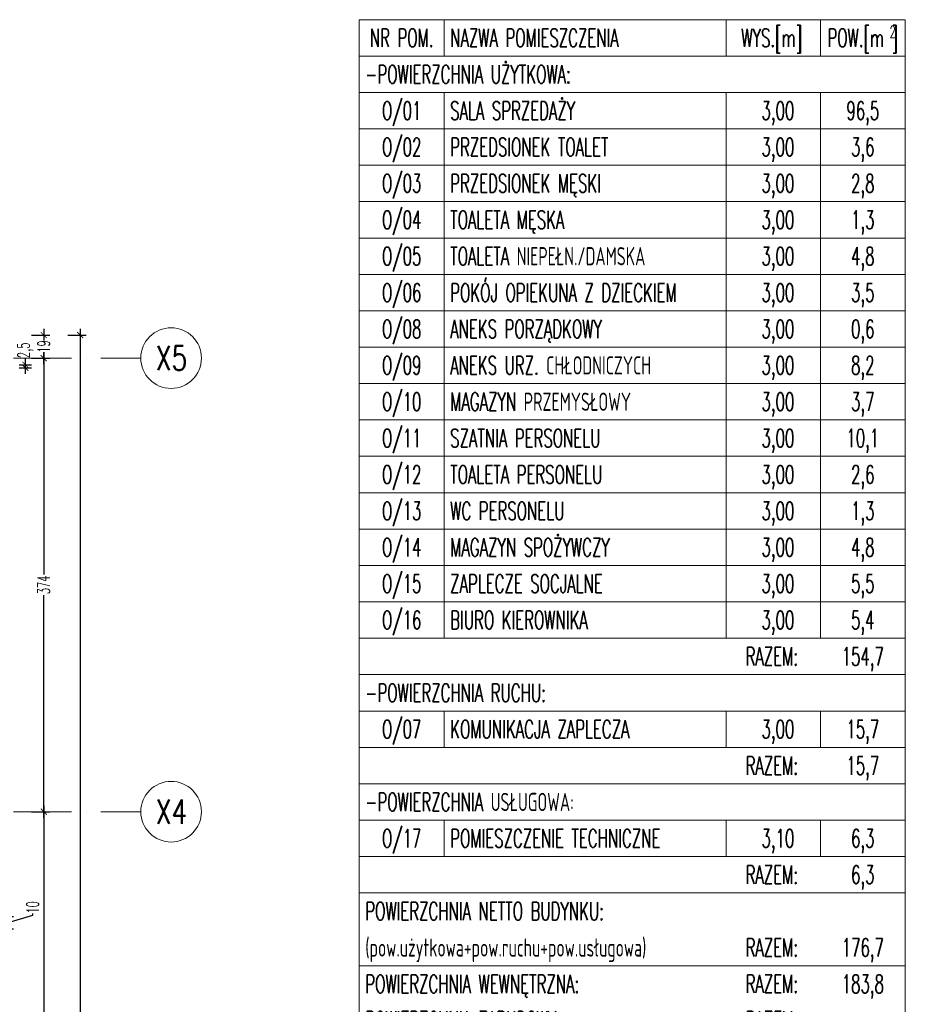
# Model space of a CAD drawing. Header units: millimetres. Extents: x -2074 to 12588, y -3630 to 101167.
# Tile 189 of 256: x 3388 to 4117, y 1558 to 2370. Entities that reach past the tile are written whole.
import ezdxf
from ezdxf.enums import TextEntityAlignment as Align

# ---------------------------------------------------------------- set-up
doc = ezdxf.new("R2010")
doc.units = ezdxf.units.MM
doc.linetypes.add('ACAD_ISO10W100', pattern=[18, 12, -3, 0, -3])
doc.linetypes.add('CONTINOUS', pattern=[0])
for name, color, linetype, lineweight in [('SelinAr_BUD_opisy pomieszczeń', 7, 'Continuous', 20), ('SelinAr_BUD_osie', 8, 'ACAD_ISO10W100', 18), ('SelinAr_BUD_wymiary', 7, 'Continuous', 18)]:
    doc.layers.add(name, color=color, linetype=linetype, lineweight=lineweight)
doc.styles.add('Arch-Dim', font='romans.shx', dxfattribs={"width": 0.75})
doc.styles.add('style1', font='romans.shx', dxfattribs={"width": 0.6})
doc.dimstyles.new('ISO-25 Ania', dxfattribs={"dimtxt": 10, "dimasz": 5, "dimexe": 5, "dimexo": 0.625, "dimtad": 0, "dimrnd": 0.01, "dimtxsty": 'style1', "dimblk": 'ARCHTICK', "dimcen": 5, "dimdle": 5, "dimadec": 0, "dimazin": 0, "dimtfac": 1, "dimtmove": 0, "dimatfit": 3, "dimldrblk": 'ARCHTICK', "dimfxl": 0, "dimarcsym": 0})

# ---------------------------------------------------------------- blocks, each defined once
blk = doc.blocks.new('*U300')
at = {"ltscale": 0.5}
for p, q in [((0, 0), (450, 0)), ((0, 0), (0, -30)), ((450, 0), (450, -30)), ((0, -30), (450, -30))]:
    blk.add_line(p, q, dxfattribs=at)
for p, q in [((70, -30), (70, 0)), ((302.44, -30), (302.44, 0)), ((380, -30), (380, 0))]:
    blk.add_line(p, q)
at = {"linetype": 'Continuous', "ltscale": 0.2, "style": 'style1', "width": 0.6}
for s, height, p in [('NR POM.', 15, (35, -15)), ('WYS.[m]', 15, (340, -15)), ('POW.[m ]', 15, (415, -15)), ('2', 10, (439.61, -10.09))]:
    blk.add_text(s, height=height, dxfattribs=at).set_placement(p, align=Align.MIDDLE_CENTER)
blk.add_text('NAZWA POMIESZCZENIA', height=15, dxfattribs=at).set_placement((75, -15), align=Align.MIDDLE_LEFT)
blk = doc.blocks.new('*U317')
at = {"ltscale": 0.5}
for p, q in [((0, 0), (0, -30)), ((450, 0), (450, -30)), ((0, -30), (450, -30)), ((0, -30), (0, -60)), ((70, -30), (70, -60)), ((302.44, -30), (302.44, -60)), ((380, -30), (380, -60)), ((450, -30), (450, -60)), ((0, -60), (450, -60)), ((0, -60), (0, -90)), ((70, -60), (70, -90)), ((302.44, -60), (302.44, -90)), ((380, -60), (380, -90)), ((450, -60), (450, -90)), ((0, -90), (450, -90)), ((0, -90), (0, -120)), ((70, -90), (70, -120)), ((302.44, -90), (302.44, -120)), ((380, -90), (380, -120)), ((450, -90), (450, -120)), ((0, -120), (450, -120)), ((0, -120), (0, -150)), ((70, -120), (70, -150)), ((302.44, -120), (302.44, -150)), ((380, -120), (380, -150)), ((450, -120), (450, -150)), ((0, -150), (450, -150)), ((0, -150), (0, -180)), ((70, -150), (70, -180)), ((302.44, -150), (302.44, -180)), ((380, -150), (380, -180)), ((450, -150), (450, -180)), ((0, -180), (450, -180)), ((0, -180), (0, -210)), ((70, -180), (70, -210)), ((302.44, -180), (302.44, -210)), ((380, -180), (380, -210)), ((450, -180), (450, -210)), ((0, -210), (450, -210)), ((0, -210), (0, -240)), ((70, -210), (70, -240)), ((302.44, -210), (302.44, -240)), ((380, -210), (380, -240)), ((450, -210), (450, -240)), ((0, -240), (450, -240)), ((0, -240), (0, -270)), ((70, -240), (70, -270)), ((302.44, -240), (302.44, -270)), ((380, -240), (380, -270)), ((450, -240), (450, -270)), ((0, -270), (450, -270)), ((0, -270), (0, -300)), ((70, -270), (70, -300)), ((302.44, -270), (302.44, -300)), ((380, -270), (380, -300)), ((450, -270), (450, -300)), ((0, -300), (450, -300)), ((0, -300), (0, -330)), ((70, -300), (70, -330)), ((302.44, -300), (302.44, -330)), ((380, -300), (380, -330)), ((450, -300), (450, -330)), ((0, -330), (450, -330)), ((0, -330), (0, -360)), ((70, -330), (70, -360)), ((302.44, -330), (302.44, -360)), ((380, -330), (380, -360)), ((450, -330), (450, -360)), ((0, -360), (450, -360)), ((0, -360), (0, -390)), ((70, -360), (70, -390)), ((302.44, -360), (302.44, -390)), ((380, -360), (380, -390)), ((450, -360), (450, -390)), ((0, -390), (450, -390)), ((0, -390), (0, -420)), ((70, -390), (70, -420)), ((302.44, -390), (302.44, -420)), ((380, -390), (380, -420)), ((450, -390), (450, -420)), ((0, -420), (450, -420)), ((0, -420), (0, -450)), ((70, -420), (70, -450)), ((302.44, -420), (302.44, -450)), ((380, -420), (380, -450)), ((450, -420), (450, -450)), ((0, -450), (450, -450)), ((0, -450), (0, -480)), ((70, -450), (70, -480)), ((302.44, -450), (302.44, -480)), ((380, -450), (380, -480)), ((450, -450), (450, -480)), ((0, -480), (450, -480))]:
    blk.add_line(p, q, dxfattribs=at)
at = {"ltscale": 0.2, "style": 'style1', "width": 0.6}
blk.add_text('-POWIERZCHNIA UŻYTKOWA:', height=15, dxfattribs=at).set_placement((5, -15), align=Align.MIDDLE_LEFT)
blk = doc.blocks.new('*U301')
at = {"ltscale": 0.5}
for p, q in [((0, 0), (0, -30)), ((450, 0), (450, -30)), ((0, -30), (450, -30))]:
    blk.add_line(p, q, dxfattribs=at)
at = {"ltscale": 0.2, "style": 'style1', "width": 0.6}
blk.add_text('RAZEM:', height=15, dxfattribs=at).set_placement((340, -14.98), align=Align.MIDDLE_CENTER)
blk = doc.blocks.new('*U318')
at = {"ltscale": 0.5}
for p, q in [((0, 0), (0, -30)), ((450, 0), (450, -30)), ((0, -30), (450, -30)), ((0, -30), (0, -60)), ((70, -30), (70, -60)), ((302.44, -30), (302.44, -60)), ((380, -30), (380, -60)), ((450, -30), (450, -60)), ((0, -60), (450, -60))]:
    blk.add_line(p, q, dxfattribs=at)
at = {"ltscale": 0.2, "style": 'style1', "width": 0.6}
blk.add_text('-POWIERZCHNIA RUCHU:', height=15, dxfattribs=at).set_placement((5, -15), align=Align.MIDDLE_LEFT)
blk = doc.blocks.new('*U302')
at = {"ltscale": 0.5}
for p, q in [((0, 0), (0, -30)), ((450, 0), (450, -30)), ((0, -30), (450, -30))]:
    blk.add_line(p, q, dxfattribs=at)
at = {"ltscale": 0.2, "style": 'style1', "width": 0.6}
blk.add_text('RAZEM:', height=15, dxfattribs=at).set_placement((340, -14.98), align=Align.MIDDLE_CENTER)
blk = doc.blocks.new('*U303')
at = {"ltscale": 0.5}
for p, q in [((0, 0), (0, -30)), ((450, 0), (450, -30)), ((0, -30), (450, -30)), ((0, -30), (0, -60)), ((70, -30), (70, -60)), ((302.44, -30), (302.44, -60)), ((380, -30), (380, -60)), ((450, -30), (450, -60)), ((0, -60), (450, -60))]:
    blk.add_line(p, q, dxfattribs=at)
at = {"ltscale": 0.2, "style": 'style1', "width": 0.6}
blk.add_text('-POWIERZCHNIA USŁUGOWA:', height=15, dxfattribs=at).set_placement((5, -15), align=Align.MIDDLE_LEFT)
blk = doc.blocks.new('*U304')
at = {"ltscale": 0.5}
for p, q in [((0, -60), (450, -60)), ((0, -120), (450, -120))]:
    blk.add_line(p, q, dxfattribs=at)
for points in [[(0, -120), (0, 0)], [(450, -120), (450, 0)]]:
    blk.add_lwpolyline(points)
at = {"ltscale": 0.2, "style": 'style1', "width": 0.6}
for s, p in [('POWIERZCHNIA NETTO BUDYNKU:', (5, -15)), ('(pow.użytkowa+pow.ruchu+pow.usługowa)', (5, -45)), ('POWIERZCHNIA WEWNĘTRZNA:', (5, -75)), ('POWIERZCHNIA ZABUDOWY:', (5, -105))]:
    blk.add_text(s, height=15, dxfattribs=at).set_placement(p, align=Align.MIDDLE_LEFT)
for p in [(340, -44.98), (340, -74.98), (340, -104.98)]:
    blk.add_text('RAZEM:', height=15, dxfattribs=at).set_placement(p, align=Align.MIDDLE_CENTER)
blk = doc.blocks.new('*U626')
at = {"ltscale": 4}
blk.add_line((-50, 0), (1785.4, 0), dxfattribs=at)
at = {"linetype": 'CONTINOUS'}
blk.add_circle((1810.4, 0), 25, dxfattribs=at)
at = {"linetype": 'ByBlock', "style": 'Arch-Dim', "width": 0.75}
blk.add_text('X5', height=20, dxfattribs=at).set_placement((1810.75, 0), align=Align.MIDDLE)
blk = doc.blocks.new('*U625')
at = {"ltscale": 4}
blk.add_line((-50, 0), (1785.4, 0), dxfattribs=at)
at = {"linetype": 'CONTINOUS'}
blk.add_circle((1810.4, 0), 25, dxfattribs=at)
at = {"linetype": 'ByBlock', "style": 'Arch-Dim', "width": 0.75}
blk.add_text('X4', height=20, dxfattribs=at).set_placement((1810.75, 0), align=Align.MIDDLE)
blk = doc.blocks.new('_ArchTick')
at = {"color": 0, "linetype": 'ByBlock', "const_width": 0.15}
blk.add_lwpolyline([(-0.5, -0.5), (0.5, 0.5)], dxfattribs=at)
blk = doc.blocks.new('*D676')
at = {"layer": 'Defpoints', "color": 0}
for p in [(3157.16, 1630.24), (3157.16, 1620.24), (3377.36, 1620.24)]:
    blk.add_point(p, dxfattribs=at)
at = {"layer": 'SelinAr_BUD_wymiary', "color": 0, "lineweight": -2}
for p, q in [((3377.36, 1635.24), (3377.36, 1615.24)), ((3398.29, 1631.52), (3398.29, 1632.77)), ((3367.36, 1630.24), (3382.36, 1630.24)), ((3377.36, 1625.24), (3398.29, 1631.52)), ((3367.36, 1620.24), (3382.36, 1620.24))]:
    blk.add_line(p, q, dxfattribs=at)
at = {"layer": 'SelinAr_BUD_wymiary', "color": 0, "lineweight": -2, "xscale": 5, "yscale": 5, "zscale": 5}
for p, rotation in [((3377.36, 1630.24), 90), ((3377.36, 1620.24), 270)]:
    blk.add_blockref('_ArchTick', p, dxfattribs=dict(at, rotation=rotation))
at = {"layer": 'SelinAr_BUD_wymiary', "color": 0, "insert": (3398.29, 1637.83), "char_height": 10, "attachment_point": 5, "rotation": 90, "style": 'style1'}
blk.add_mtext('10', dxfattribs=at)
blk = doc.blocks.new('*D698')
at = {"layer": 'Defpoints', "color": 0}
for p in [(3197.36, 2109.74), (3185.36, 2090.74), (3407.36, 2090.74)]:
    blk.add_point(p, dxfattribs=at)
at = {"layer": 'SelinAr_BUD_wymiary', "color": 0, "lineweight": -2}
for p, q in [((3407.36, 2114.74), (3407.36, 2105.15)), ((3397.36, 2109.74), (3412.36, 2109.74)), ((3407.36, 2085.74), (3407.36, 2095.33)), ((3397.36, 2090.74), (3412.36, 2090.74))]:
    blk.add_line(p, q, dxfattribs=at)
at = {"layer": 'SelinAr_BUD_wymiary', "color": 0, "lineweight": -2, "xscale": 5, "yscale": 5, "zscale": 5}
for p, rotation in [((3407.36, 2109.74), 90), ((3407.36, 2090.74), 270)]:
    blk.add_blockref('_ArchTick', p, dxfattribs=dict(at, rotation=rotation))
at = {"layer": 'SelinAr_BUD_wymiary', "color": 0, "insert": (3407.36, 2100.24), "char_height": 10, "attachment_point": 5, "rotation": 90, "style": 'style1'}
blk.add_mtext('19', dxfattribs=at)
blk = doc.blocks.new('*D699')
at = {"layer": 'Defpoints', "color": 0}
for p in [(3185.36, 2090.74), (3197.36, 1716.74), (3407.36, 1716.74)]:
    blk.add_point(p, dxfattribs=at)
at = {"layer": 'SelinAr_BUD_wymiary', "color": 0, "lineweight": -2}
for p, q in [((3407.36, 2095.74), (3407.36, 1912.22)), ((3397.36, 2090.74), (3412.36, 2090.74)), ((3407.36, 1711.74), (3407.36, 1895.26)), ((3397.36, 1716.74), (3412.36, 1716.74))]:
    blk.add_line(p, q, dxfattribs=at)
at = {"layer": 'SelinAr_BUD_wymiary', "color": 0, "lineweight": -2, "xscale": 5, "yscale": 5, "zscale": 5}
for p, rotation in [((3407.36, 2090.74), 90), ((3407.36, 1716.74), 270)]:
    blk.add_blockref('_ArchTick', p, dxfattribs=dict(at, rotation=rotation))
at = {"layer": 'SelinAr_BUD_wymiary', "color": 0, "insert": (3407.36, 1903.74), "char_height": 10, "attachment_point": 5, "rotation": 90, "style": 'style1'}
blk.add_mtext('374', dxfattribs=at)
blk = doc.blocks.new('*D700')
at = {"layer": 'Defpoints', "color": 0}
for p in [(3197.36, 1716.74), (3197.36, 1356.74), (3407.36, 1356.74)]:
    blk.add_point(p, dxfattribs=at)
at = {"layer": 'SelinAr_BUD_wymiary', "color": 0, "lineweight": -2}
for p, q in [((3407.36, 1721.74), (3407.36, 1545.08)), ((3397.36, 1716.74), (3412.36, 1716.74)), ((3407.36, 1351.74), (3407.36, 1528.4)), ((3397.36, 1356.74), (3412.36, 1356.74))]:
    blk.add_line(p, q, dxfattribs=at)
at = {"layer": 'SelinAr_BUD_wymiary', "color": 0, "lineweight": -2, "xscale": 5, "yscale": 5, "zscale": 5}
for p, rotation in [((3407.36, 1716.74), 90), ((3407.36, 1356.74), 270)]:
    blk.add_blockref('_ArchTick', p, dxfattribs=dict(at, rotation=rotation))
at = {"layer": 'SelinAr_BUD_wymiary', "color": 0, "insert": (3407.36, 1536.74), "char_height": 10, "attachment_point": 5, "rotation": 90, "style": 'style1'}
blk.add_mtext('360', dxfattribs=at)
blk = doc.blocks.new('*D718')
at = {"layer": 'Defpoints', "color": 0}
for p in [(3197.36, 2109.74), (3197.36, 529.74), (3437.36, 529.74)]:
    blk.add_point(p, dxfattribs=at)
at = {"layer": 'SelinAr_BUD_wymiary', "color": 0, "lineweight": -2}
for p, q in [((3437.36, 2114.74), (3437.36, 1330.51)), ((3427.36, 2109.74), (3442.36, 2109.74)), ((3437.36, 524.74), (3437.36, 1308.97)), ((3427.36, 529.74), (3442.36, 529.74))]:
    blk.add_line(p, q, dxfattribs=at)
at = {"layer": 'SelinAr_BUD_wymiary', "color": 0, "lineweight": -2, "xscale": 5, "yscale": 5, "zscale": 5}
for p, rotation in [((3437.36, 2109.74), 90), ((3437.36, 529.74), 270)]:
    blk.add_blockref('_ArchTick', p, dxfattribs=dict(at, rotation=rotation))
at = {"layer": 'SelinAr_BUD_wymiary', "color": 0, "insert": (3437.36, 1319.74), "char_height": 10, "attachment_point": 5, "rotation": 90, "style": 'style1'}
blk.add_mtext('1580', dxfattribs=at)
blk = doc.blocks.new('*D973')
at = {"layer": 'Defpoints', "color": 0}
for p in [(3154.66, 2082.74), (3169.56, 2085.24), (3392.26, 2085.24)]:
    blk.add_point(p, dxfattribs=at)
at = {"layer": 'SelinAr_BUD_wymiary', "color": 0, "lineweight": -2}
for p, q in [((3392.26, 2085.24), (3392.26, 2090.24)), ((3387.26, 2085.24), (3397.26, 2085.24)), ((3387.26, 2082.74), (3397.26, 2082.74)), ((3392.26, 2077.74), (3392.26, 2085.24))]:
    blk.add_line(p, q, dxfattribs=at)
at = {"layer": 'SelinAr_BUD_wymiary', "color": 0, "lineweight": -2, "xscale": 5, "yscale": 5, "zscale": 5}
for p, rotation in [((3392.26, 2085.24), 90), ((3392.26, 2082.74), 270)]:
    blk.add_blockref('_ArchTick', p, dxfattribs=dict(at, rotation=rotation))
at = {"layer": 'SelinAr_BUD_wymiary', "color": 0, "insert": (3392.26, 2097.15), "char_height": 10, "attachment_point": 5, "rotation": 90, "style": 'style1'}
blk.add_mtext('2,5', dxfattribs=at)

msp = doc.modelspace()

# ---------------------------------------------------------------- block references
at = {"layer": 'SelinAr_BUD_opisy pomieszczeń', "color": 1}
for name, p in [('*U300', (3667.357, 2369.741)), ('*U317', (3667.357, 2339.741)), ('*U301', (3667.357, 1859.741)), ('*U318', (3667.357, 1829.741)), ('*U302', (3667.357, 1769.741)), ('*U303', (3667.357, 1739.741)), ('*U302', (3667.357, 1679.741)), ('*U304', (3667.357, 1649.741))]:
    msp.add_blockref(name, p, dxfattribs=at)
at = {"layer": 'SelinAr_BUD_osie'}
for name, p in [('*U626', (1701.957, 2090.741)), ('*U625', (1701.957, 1716.741))]:
    msp.add_blockref(name, p, dxfattribs=at)

# ---------------------------------------------------------------- texts
at = {"layer": 'SelinAr_BUD_opisy pomieszczeń', "linetype": 'Continuous', "ltscale": 0.2, "style": 'style1', "width": 0.6}
for s, p in [('O/01', (3702.357, 2294.741)), ('3,00', (4012.357, 2294.741)), ('96,5', (4082.357, 2294.741)), ('O/02', (3702.357, 2264.741)), ('3,00', (4012.357, 2264.741)), ('3,6', (4082.357, 2264.741)), ('O/03', (3702.357, 2234.741)), ('3,00', (4012.357, 2234.741)), ('2,8', (4082.357, 2234.741)), ('O/04', (3702.357, 2204.741)), ('3,00', (4012.357, 2204.741)), ('1,3', (4082.357, 2204.741)), ('O/05', (3702.357, 2174.741)), ('3,00', (4012.357, 2174.741)), ('4,8', (4082.357, 2174.741)), ('O/06', (3702.357, 2144.741)), ('3,00', (4012.357, 2144.741)), ('3,5', (4082.357, 2144.741)), ('O/08', (3702.357, 2114.741)), ('3,00', (4012.357, 2114.741)), ('0,6', (4082.357, 2114.741)), ('O/09', (3702.357, 2084.741)), ('3,00', (4012.357, 2084.741)), ('8,2', (4082.357, 2084.741)), ('O/10', (3702.357, 2054.741)), ('3,00', (4012.357, 2054.741)), ('3,7', (4082.357, 2054.741)), ('O/11', (3702.357, 2024.741)), ('3,00', (4012.357, 2024.741)), ('10,1', (4082.357, 2024.741)), ('O/12', (3702.357, 1994.741)), ('3,00', (4012.357, 1994.741)), ('2,6', (4082.357, 1994.741)), ('O/13', (3702.357, 1964.741)), ('3,00', (4012.357, 1964.741)), ('1,3', (4082.357, 1964.741)), ('O/14', (3702.357, 1934.741)), ('3,00', (4012.357, 1934.741)), ('4,8', (4082.357, 1934.741)), ('O/15', (3702.357, 1904.741)), ('3,00', (4012.357, 1904.741)), ('5,5', (4082.357, 1904.741)), ('O/16', (3702.357, 1874.741)), ('3,00', (4012.357, 1874.741)), ('5,4', (4082.357, 1874.741)), ('154,7', (4082.357, 1844.741)), ('O/07', (3702.357, 1784.741)), ('3,00', (4012.357, 1784.741)), ('15,7', (4082.357, 1784.741)), ('15,7', (4082.357, 1754.741)), ('O/17', (3702.357, 1694.741)), ('3,10', (4012.357, 1694.741)), ('6,3', (4082.357, 1694.741)), ('6,3', (4082.357, 1664.741)), ('176,7', (4082.357, 1604.741)), ('183,8', (4082.357, 1574.741))]:
    msp.add_text(s, height=15, dxfattribs=at).set_placement(p, align=Align.MIDDLE_CENTER)
for s, p in [('SALA SPRZEDAŻY', (3742.357, 2294.741)), ('PRZEDSIONEK TOALET', (3742.357, 2264.741)), ('PRZEDSIONEK MĘSKI', (3742.357, 2234.741)), ('TOALETA MĘSKA', (3742.357, 2204.741)), ('TOALETA NIEPEŁN./DAMSKA', (3742.357, 2174.741)), ('POKÓJ OPIEKUNA Z DZIECKIEM', (3742.357, 2144.741)), ('ANEKS PORZĄDKOWY', (3742.357, 2114.741)), ('ANEKS URZ. CHŁODNICZYCH', (3742.357, 2084.741)), ('MAGAZYN PRZEMYSŁOWY', (3742.357, 2054.741)), ('SZATNIA PERSONELU', (3742.357, 2024.741)), ('TOALETA PERSONELU', (3742.357, 1994.741)), ('WC PERSONELU', (3742.357, 1964.741)), ('MAGAZYN SPOŻYWCZY', (3742.357, 1934.741)), ('ZAPLECZE SOCJALNE', (3742.357, 1904.741)), ('BIURO KIEROWNIKA', (3742.357, 1874.741)), ('KOMUNIKACJA ZAPLECZA', (3742.357, 1784.741)), ('POMIESZCZENIE TECHNICZNE', (3742.357, 1694.741))]:
    msp.add_text(s, height=15, dxfattribs=at).set_placement(p, align=Align.MIDDLE_LEFT)

# ---------------------------------------------------------------- dimensions: what is measured, and where the dimension line sits
at = {"layer": 'SelinAr_BUD_wymiary'}
for base, p1, p2, override, picture, middle in [((3407.357, 2090.741), (3197.357, 2109.741), (3185.357, 2090.741), {"dimfxl": 10, "dimarcsym": 2}, '*D698', (3407.357, 2100.241)), ((3437.357, 529.741), (3197.357, 2109.741), (3197.357, 529.741), {"dimfxl": 10, "dimarcsym": 2}, '*D718', (3437.357, 1319.741)), ((3392.257, 2085.241), (3154.657, 2082.741), (3169.557, 2085.241), {"dimarcsym": 2}, '*D973', (3392.257, 2097.152)), ((3407.357, 1716.741), (3185.357, 2090.741), (3197.357, 1716.741), {"dimtmove": 1, "dimfxl": 10, "dimarcsym": 2}, '*D699', (3407.357, 1903.741)), ((3407.357, 1356.741), (3197.357, 1716.741), (3197.357, 1356.741), {"dimtmove": 1, "dimfxl": 10, "dimarcsym": 2}, '*D700', (3407.357, 1536.741)), ((3377.357, 1620.241), (3157.157, 1630.241), (3157.157, 1620.241), {"dimtmove": 1, "dimfxl": 10, "dimarcsym": 2}, '*D676', (3398.294, 1633.397))]:
    dim = msp.add_linear_dim(base=base, p1=p1, p2=p2, angle=90, dimstyle='ISO-25 Ania', override=override, dxfattribs=at)
    dim.commit()
    dim.dimension.update_dxf_attribs({"geometry": picture, "text_midpoint": middle})

doc.saveas('drawing.dxf')
